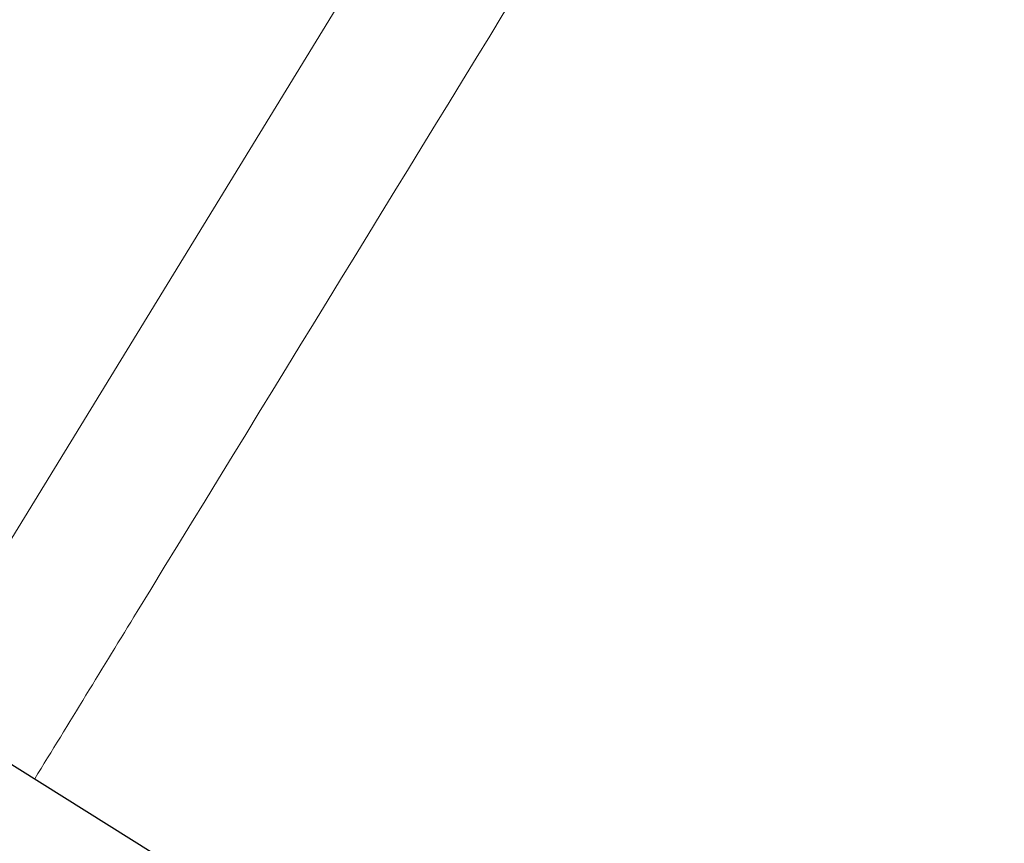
# Model space of a CAD drawing. Header units: millimetres. Extents: x 8 to 717, y 12 to 440.
# Tile 80 of 159: x 87.51 to 87.861, y 407.561 to 407.854. Entities that reach past the tile are written whole.
import ezdxf

# ---------------------------------------------------------------- set-up
doc = ezdxf.new("R2010")
doc.units = ezdxf.units.MM

msp = doc.modelspace()

# ---------------------------------------------------------------- linework, layer by layer
at = {"color": 7, "linetype": 'Continuous', "lineweight": 30}
msp.add_line((85.86763, 408.61341), (89.87621, 406.10857), dxfattribs=at)
at = {"color": 252, "linetype": 'Continuous', "lineweight": 0}
msp.add_line((87.81714, 408.17473), (87.47175, 407.6111), dxfattribs=at)
for points, knots in [([(87.51566, 407.5836), (87.52784, 407.60347), (87.64326, 407.79183), (87.75837, 407.97966), (87.86133, 408.14768)], [0, 0, 0, 0, 0.1055119, 1, 1, 1, 1]), ([(87.86133, 408.14768), (87.91111, 408.11733), (88.01067, 408.05662), (88.16031, 407.96572), (88.30977, 407.87484), (88.44787, 407.791), (88.57405, 407.71444), (88.68831, 407.64517), (88.80201, 407.57625), (88.91471, 407.50797), (89.02586, 407.44063), (89.12659, 407.37956), (89.21704, 407.32468), (89.29802, 407.27549), (89.37634, 407.22785), (89.45383, 407.18059), (89.52949, 407.13433), (89.6026, 407.0895), (89.67164, 407.04702), (89.73606, 407.0072), (89.79565, 406.97021), (89.84835, 406.93736), (89.8946, 406.90843), (89.935, 406.88303), (89.97108, 406.86026), (90.00289, 406.84009), (90.03057, 406.82246), (90.05788, 406.80498), (90.08256, 406.78905), (90.10251, 406.77601), (90.11532, 406.76737), (90.12088, 406.7635), (90.12162, 406.76264), (90.12159, 406.7626), (90.12159, 406.7626)], [0, 0, 0, 0, 0.040804, 0.081606, 0.122704, 0.163799, 0.195869, 0.227953, 0.260016, 0.292838, 0.325683, 0.358496, 0.38455, 0.410604, 0.436966, 0.463328, 0.492, 0.5207, 0.549373, 0.579092, 0.608841, 0.638565, 0.666204, 0.693863, 0.721506, 0.749718, 0.777946, 0.806162, 0.847876, 0.889593, 0.931708, 0.973825, 0.999986, 1, 1, 1, 1])]:
    msp.add_open_spline(points, degree=3, knots=knots, dxfattribs=at)

doc.saveas('drawing.dxf')
